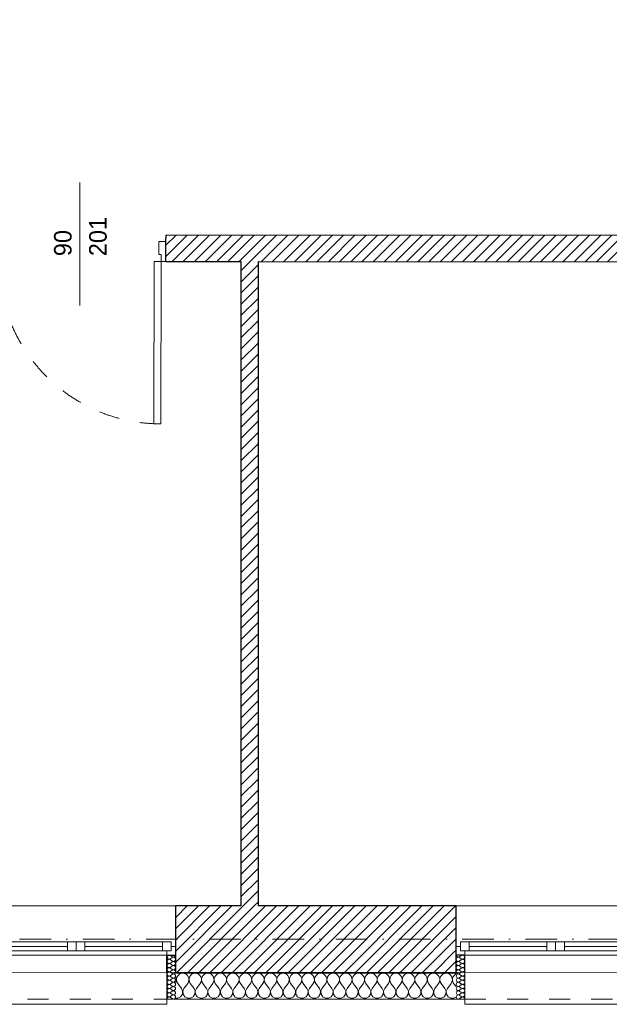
# Model space of a CAD drawing. Header units: millimetres. Extents: x 172139 to 266886, y 89525 to 138225.
# Tile 55 of 72: x 215000 to 218358, y 106825 to 112430. Entities that reach past the tile are written whole.
import ezdxf
from ezdxf.enums import TextEntityAlignment as Align

# ---------------------------------------------------------------- set-up
doc = ezdxf.new("R2010")
doc.units = ezdxf.units.MM
doc.header["$MEASUREMENT"] = 0
doc.linetypes.add('Kropki i Kreski', pattern=[360, 180, -90, 0, -90])
doc.linetypes.add('Przerywana', pattern=[240, 120, -120])
for name, color, linetype in [('Drzwi ArchiCAD', 7, 'Continuous'), ('Konstrukcja - Siatki mod', 7, 'Continuous'), ('KR_INW', 7, 'Continuous'), ('NAPIS_SODON', 7, 'Continuous'), ('Okna ArchiCADa', 7, 'Continuous'), ('Znaczniki drzwi ArchiCADa', 7, 'Continuous')]:
    doc.layers.add(name, color=color, linetype=linetype)
for name, color, linetype, lineweight in [('Drzwi ArchiCAD_Nr_pióra__1', 7, 'Continuous', 13), ('Drzwi ArchiCAD_Nr_pióra__27', 7, 'Continuous', 25), ('KR_INW_Nr_pióra__101', 252, 'Continuous', 5), ('KR_INW_Nr_pióra__27', 7, 'Continuous', 25), ('KR_INW_Nr_pióra__47', 7, 'Continuous', 15), ('NAPIS_SODON_Nr_pióra__1', 7, 'Continuous', 13), ('Okna ArchiCADa_Nr_pióra__1', 7, 'Continuous', 13), ('Okna ArchiCADa_Nr_pióra__27', 7, 'Continuous', 25), ('Znaczniki drzwi ArchiCADa_Nr_pióra__7', 7, 'Continuous', 13)]:
    doc.layers.add(name, color=color, linetype=linetype, lineweight=lineweight)
for name, color, linetype, lineweight, true_color in [('Konstrukcja - Siatki mod_Nr_pióra__48', 7, 'Continuous', 15, 0xa80f02), ('KR_INW_Nr_pióra__102', 7, 'Continuous', 5, 0xcccccc), ('Znaczniki drzwi ArchiCADa_Nr_pióra__20', 7, 'Continuous', 13, 0xb00000)]:
    doc.layers.add(name, color=color, linetype=linetype, lineweight=lineweight, true_color=true_color)
doc.styles.add('GENERATED_STYLE_1', font='txt')
pattern_1 = [(45, (0, 0), (-31.819804, 31.819804), [])]

# ---------------------------------------------------------------- blocks, each defined once
blk = doc.blocks.new('Strop_1', base_point=(179225, 121523.3))
at = {"layer": 'NAPIS_SODON_Nr_pióra__1', "linetype": 'Continuous', "flags": 128}
blk.add_lwpolyline([(179225, 121523.3), (179225.9, 107003.8), (250898.3, 107008.3), (250897.4, 121527.8)], close=True, dxfattribs=at)
blk = doc.blocks.new('*X164')
at = {"layer": 'KR_INW_Nr_pióra__102', "linetype": 'Continuous'}
for p, q in [((215889.1, 106981.8), (215888.6, 106982.6)), ((215888.6, 106949.6), (215890.5, 106953.1)), ((215892.2, 106972.5), (215889.1, 106981.8)), ((215890.5, 106953.1), (215892.7, 106962.6)), ((215892.7, 106962.6), (215892.2, 106972.5)), ((215893.5, 106972.5), (215893, 106962.6)), ((215893, 106962.6), (215895.2, 106953.1)), ((215896.6, 106981.8), (215893.5, 106972.5)), ((215895.2, 106953.1), (215900, 106944.4)), ((215902.2, 106989.9), (215896.6, 106981.8)), ((215909.8, 106996.2), (215902.2, 106989.9)), ((215918.8, 107000.2), (215909.8, 106996.2)), ((215928.6, 107001.6), (215918.8, 107000.2)), ((215938.3, 107000.2), (215928.6, 107001.6)), ((215947.3, 106996.2), (215938.3, 107000.2)), ((215954.9, 106989.9), (215947.3, 106996.2)), ((215960.5, 106981.8), (215954.9, 106989.9)), ((215957.1, 106944.4), (215961.9, 106953.1)), ((215963.7, 106972.5), (215960.5, 106981.8)), ((215961.9, 106953.1), (215964.1, 106962.6)), ((215964.1, 106962.6), (215963.7, 106972.5)), ((215964.9, 106972.5), (215964.4, 106962.6)), ((215964.4, 106962.6), (215966.7, 106953.1)), ((215968.1, 106981.8), (215964.9, 106972.5)), ((215966.7, 106953.1), (215971.4, 106944.4)), ((215973.6, 106989.9), (215968.1, 106981.8)), ((215981.2, 106996.2), (215973.6, 106989.9)), ((215990.2, 107000.2), (215981.2, 106996.2)), ((216000, 107001.6), (215990.2, 107000.2)), ((216009.8, 107000.2), (216000, 107001.6)), ((216018.8, 106996.2), (216009.8, 107000.2)), ((216026.4, 106989.9), (216018.8, 106996.2)), ((216031.9, 106981.8), (216026.4, 106989.9)), ((216028.6, 106944.4), (216033.3, 106953.1)), ((216035.1, 106972.5), (216031.9, 106981.8)), ((216033.3, 106953.1), (216035.6, 106962.6)), ((216035.6, 106962.6), (216035.1, 106972.5)), ((216036.3, 106972.5), (216035.9, 106962.6)), ((216035.9, 106962.6), (216038.1, 106953.1)), ((216039.5, 106981.8), (216036.3, 106972.5)), ((216038.1, 106953.1), (216042.9, 106944.4)), ((216045.1, 106989.9), (216039.5, 106981.8)), ((216052.7, 106996.2), (216045.1, 106989.9)), ((216061.7, 107000.2), (216052.7, 106996.2)), ((216071.4, 107001.6), (216061.7, 107000.2)), ((216081.2, 107000.2), (216071.4, 107001.6)), ((216090.2, 106996.2), (216081.2, 107000.2)), ((216097.8, 106989.9), (216090.2, 106996.2)), ((216103.4, 106981.8), (216097.8, 106989.9)), ((216100, 106944.4), (216104.8, 106953.1)), ((216106.5, 106972.5), (216103.4, 106981.8)), ((216104.8, 106953.1), (216107, 106962.6)), ((216107, 106962.6), (216106.5, 106972.5)), ((216107.8, 106972.5), (216107.3, 106962.6)), ((216107.3, 106962.6), (216109.5, 106953.1)), ((216110.9, 106981.8), (216107.8, 106972.5)), ((216109.5, 106953.1), (216114.3, 106944.4)), ((216116.5, 106989.9), (216110.9, 106981.8)), ((216124.1, 106996.2), (216116.5, 106989.9)), ((216133.1, 107000.2), (216124.1, 106996.2)), ((216142.9, 107001.6), (216133.1, 107000.2)), ((216152.6, 107000.2), (216142.9, 107001.6)), ((216161.6, 106996.2), (216152.6, 107000.2)), ((216169.2, 106989.9), (216161.6, 106996.2)), ((216174.8, 106981.8), (216169.2, 106989.9)), ((216171.4, 106944.4), (216176.2, 106953.1)), ((216177.9, 106972.5), (216174.8, 106981.8)), ((216176.2, 106953.1), (216178.4, 106962.6)), ((216178.4, 106962.6), (216177.9, 106972.5)), ((216179.2, 106972.5), (216178.7, 106962.6)), ((216178.7, 106962.6), (216180.9, 106953.1)), ((216182.3, 106981.8), (216179.2, 106972.5)), ((216180.9, 106953.1), (216185.7, 106944.4)), ((216187.9, 106989.9), (216182.3, 106981.8)), ((216195.5, 106996.2), (216187.9, 106989.9)), ((216204.5, 107000.2), (216195.5, 106996.2)), ((216214.3, 107001.6), (216204.5, 107000.2)), ((216224, 107000.2), (216214.3, 107001.6)), ((216233.1, 106996.2), (216224, 107000.2)), ((216240.6, 106989.9), (216233.1, 106996.2)), ((216246.2, 106981.8), (216240.6, 106989.9)), ((216242.9, 106944.4), (216247.6, 106953.1)), ((216249.4, 106972.5), (216246.2, 106981.8)), ((216247.6, 106953.1), (216249.9, 106962.6)), ((216249.9, 106962.6), (216249.4, 106972.5)), ((216250.6, 106972.5), (216250.1, 106962.6)), ((216250.1, 106962.6), (216252.4, 106953.1)), ((216253.8, 106981.8), (216250.6, 106972.5)), ((216252.4, 106953.1), (216257.1, 106944.4)), ((216259.4, 106989.9), (216253.8, 106981.8)), ((216266.9, 106996.2), (216259.4, 106989.9)), ((216276, 107000.2), (216266.9, 106996.2)), ((216285.7, 107001.6), (216276, 107000.2)), ((216295.5, 107000.2), (216285.7, 107001.6)), ((216304.5, 106996.2), (216295.5, 107000.2)), ((216312.1, 106989.9), (216304.5, 106996.2)), ((216317.7, 106981.8), (216312.1, 106989.9)), ((216314.3, 106944.4), (216319.1, 106953.1)), ((216320.8, 106972.5), (216317.7, 106981.8)), ((216319.1, 106953.1), (216321.3, 106962.6)), ((216321.3, 106962.6), (216320.8, 106972.5)), ((216322.1, 106972.5), (216321.6, 106962.6)), ((216321.6, 106962.6), (216323.8, 106953.1)), ((216325.2, 106981.8), (216322.1, 106972.5)), ((216323.8, 106953.1), (216328.6, 106944.4)), ((216330.8, 106989.9), (216325.2, 106981.8)), ((216338.4, 106996.2), (216330.8, 106989.9)), ((216347.4, 107000.2), (216338.4, 106996.2)), ((216357.1, 107001.6), (216347.4, 107000.2)), ((216366.9, 107000.2), (216357.1, 107001.6)), ((216375.9, 106996.2), (216366.9, 107000.2)), ((216383.5, 106989.9), (216375.9, 106996.2)), ((216389.1, 106981.8), (216383.5, 106989.9)), ((216385.7, 106944.4), (216390.5, 106953.1)), ((216392.2, 106972.5), (216389.1, 106981.8)), ((216390.5, 106953.1), (216392.7, 106962.6)), ((216392.7, 106962.6), (216392.2, 106972.5)), ((216393.5, 106972.5), (216393, 106962.6)), ((216393, 106962.6), (216395.2, 106953.1)), ((216396.6, 106981.8), (216393.5, 106972.5)), ((216395.2, 106953.1), (216400, 106944.4)), ((216402.2, 106989.9), (216396.6, 106981.8)), ((216409.8, 106996.2), (216402.2, 106989.9)), ((216418.8, 107000.2), (216409.8, 106996.2)), ((216428.6, 107001.6), (216418.8, 107000.2)), ((216438.3, 107000.2), (216428.6, 107001.6)), ((216447.3, 106996.2), (216438.3, 107000.2)), ((216454.9, 106989.9), (216447.3, 106996.2)), ((216460.5, 106981.8), (216454.9, 106989.9)), ((216457.1, 106944.4), (216461.9, 106953.1)), ((216463.7, 106972.5), (216460.5, 106981.8)), ((216461.9, 106953.1), (216464.1, 106962.6)), ((216464.1, 106962.6), (216463.7, 106972.5)), ((216464.9, 106972.5), (216464.4, 106962.6)), ((216464.4, 106962.6), (216466.7, 106953.1)), ((216468.1, 106981.8), (216464.9, 106972.5)), ((216466.7, 106953.1), (216471.4, 106944.4)), ((216473.6, 106989.9), (216468.1, 106981.8)), ((216481.2, 106996.2), (216473.6, 106989.9)), ((216490.2, 107000.2), (216481.2, 106996.2)), ((216500, 107001.6), (216490.2, 107000.2)), ((216509.8, 107000.2), (216500, 107001.6)), ((216518.8, 106996.2), (216509.8, 107000.2)), ((216526.4, 106989.9), (216518.8, 106996.2)), ((216531.9, 106981.8), (216526.4, 106989.9)), ((216528.6, 106944.4), (216533.3, 106953.1)), ((216535.1, 106972.5), (216531.9, 106981.8)), ((216533.3, 106953.1), (216535.6, 106962.6)), ((216535.6, 106962.6), (216535.1, 106972.5)), ((216536.3, 106972.5), (216535.9, 106962.6)), ((216535.9, 106962.6), (216538.1, 106953.1)), ((216539.5, 106981.8), (216536.3, 106972.5)), ((216538.1, 106953.1), (216542.9, 106944.4)), ((216545.1, 106989.9), (216539.5, 106981.8)), ((216552.7, 106996.2), (216545.1, 106989.9)), ((216561.7, 107000.2), (216552.7, 106996.2)), ((216571.4, 107001.6), (216561.7, 107000.2)), ((216581.2, 107000.2), (216571.4, 107001.6)), ((216590.2, 106996.2), (216581.2, 107000.2)), ((216597.8, 106989.9), (216590.2, 106996.2)), ((216603.4, 106981.8), (216597.8, 106989.9)), ((216600, 106944.4), (216604.8, 106953.1)), ((216606.5, 106972.5), (216603.4, 106981.8)), ((216604.8, 106953.1), (216607, 106962.6)), ((216607, 106962.6), (216606.5, 106972.5)), ((216607.8, 106972.5), (216607.3, 106962.6)), ((216607.3, 106962.6), (216609.5, 106953.1)), ((216610.9, 106981.8), (216607.8, 106972.5)), ((216609.5, 106953.1), (216614.3, 106944.4)), ((216616.5, 106989.9), (216610.9, 106981.8)), ((216624.1, 106996.2), (216616.5, 106989.9)), ((216633.1, 107000.2), (216624.1, 106996.2)), ((216642.9, 107001.6), (216633.1, 107000.2)), ((216652.6, 107000.2), (216642.9, 107001.6)), ((216661.6, 106996.2), (216652.6, 107000.2)), ((216669.2, 106989.9), (216661.6, 106996.2)), ((216674.8, 106981.8), (216669.2, 106989.9)), ((216671.4, 106944.4), (216676.2, 106953.1)), ((216677.9, 106972.5), (216674.8, 106981.8)), ((216676.2, 106953.1), (216678.4, 106962.6)), ((216678.4, 106962.6), (216677.9, 106972.5)), ((216679.2, 106972.5), (216678.7, 106962.6)), ((216678.7, 106962.6), (216680.9, 106953.1)), ((216682.3, 106981.8), (216679.2, 106972.5)), ((216680.9, 106953.1), (216685.7, 106944.4)), ((216687.9, 106989.9), (216682.3, 106981.8)), ((216695.5, 106996.2), (216687.9, 106989.9)), ((216704.5, 107000.2), (216695.5, 106996.2)), ((216714.3, 107001.6), (216704.5, 107000.2)), ((216724, 107000.2), (216714.3, 107001.6)), ((216733.1, 106996.2), (216724, 107000.2)), ((216740.6, 106989.9), (216733.1, 106996.2)), ((216746.2, 106981.8), (216740.6, 106989.9)), ((216742.9, 106944.4), (216747.6, 106953.1)), ((216749.4, 106972.5), (216746.2, 106981.8)), ((216747.6, 106953.1), (216749.9, 106962.6)), ((216749.9, 106962.6), (216749.4, 106972.5)), ((216750.6, 106972.5), (216750.1, 106962.6)), ((216750.1, 106962.6), (216752.4, 106953.1)), ((216753.8, 106981.8), (216750.6, 106972.5)), ((216752.4, 106953.1), (216757.1, 106944.4)), ((216759.4, 106989.9), (216753.8, 106981.8)), ((216766.9, 106996.2), (216759.4, 106989.9)), ((216776, 107000.2), (216766.9, 106996.2)), ((216785.7, 107001.6), (216776, 107000.2)), ((216795.5, 107000.2), (216785.7, 107001.6)), ((216804.5, 106996.2), (216795.5, 107000.2)), ((216812.1, 106989.9), (216804.5, 106996.2)), ((216817.7, 106981.8), (216812.1, 106989.9)), ((216814.3, 106944.4), (216819.1, 106953.1)), ((216820.8, 106972.5), (216817.7, 106981.8)), ((216819.1, 106953.1), (216821.3, 106962.6)), ((216821.3, 106962.6), (216820.8, 106972.5)), ((216822.1, 106972.5), (216821.6, 106962.6)), ((216821.6, 106962.6), (216823.8, 106953.1)), ((216825.2, 106981.8), (216822.1, 106972.5)), ((216823.8, 106953.1), (216828.6, 106944.4)), ((216830.8, 106989.9), (216825.2, 106981.8)), ((216838.4, 106996.2), (216830.8, 106989.9)), ((216847.4, 107000.2), (216838.4, 106996.2)), ((216857.1, 107001.6), (216847.4, 107000.2)), ((216866.9, 107000.2), (216857.1, 107001.6)), ((216875.9, 106996.2), (216866.9, 107000.2)), ((216883.5, 106989.9), (216875.9, 106996.2)), ((216889.1, 106981.8), (216883.5, 106989.9)), ((216885.7, 106944.4), (216890.5, 106953.1)), ((216892.2, 106972.5), (216889.1, 106981.8)), ((216890.5, 106953.1), (216892.7, 106962.6)), ((216892.7, 106962.6), (216892.2, 106972.5)), ((216893.5, 106972.5), (216893, 106962.6)), ((216893, 106962.6), (216895.2, 106953.1)), ((216896.6, 106981.8), (216893.5, 106972.5)), ((216895.2, 106953.1), (216900, 106944.4)), ((216902.2, 106989.9), (216896.6, 106981.8)), ((216909.8, 106996.2), (216902.2, 106989.9)), ((216918.8, 107000.2), (216909.8, 106996.2)), ((216928.6, 107001.6), (216918.8, 107000.2)), ((216938.3, 107000.2), (216928.6, 107001.6)), ((216947.3, 106996.2), (216938.3, 107000.2)), ((216954.9, 106989.9), (216947.3, 106996.2)), ((216960.5, 106981.8), (216954.9, 106989.9)), ((216957.1, 106944.4), (216961.9, 106953.1)), ((216963.7, 106972.5), (216960.5, 106981.8)), ((216961.9, 106953.1), (216964.1, 106962.6)), ((216964.1, 106962.6), (216963.7, 106972.5)), ((216964.9, 106972.5), (216964.4, 106962.6)), ((216964.4, 106962.6), (216966.7, 106953.1)), ((216968.1, 106981.8), (216964.9, 106972.5)), ((216966.7, 106953.1), (216971.4, 106944.4)), ((216973.6, 106989.9), (216968.1, 106981.8)), ((216981.2, 106996.2), (216973.6, 106989.9)), ((216990.2, 107000.2), (216981.2, 106996.2)), ((217000, 107001.6), (216990.2, 107000.2)), ((217009.8, 107000.2), (217000, 107001.6)), ((217018.8, 106996.2), (217009.8, 107000.2)), ((217026.4, 106989.9), (217018.8, 106996.2)), ((217031.9, 106981.8), (217026.4, 106989.9)), ((217028.6, 106944.4), (217033.3, 106953.1)), ((217035.1, 106972.5), (217031.9, 106981.8)), ((217033.3, 106953.1), (217035.6, 106962.6)), ((217035.6, 106962.6), (217035.1, 106972.5)), ((217036.3, 106972.5), (217035.9, 106962.6)), ((217035.9, 106962.6), (217038.1, 106953.1)), ((217039.5, 106981.8), (217036.3, 106972.5)), ((217038.1, 106953.1), (217042.9, 106944.4)), ((217045.1, 106989.9), (217039.5, 106981.8)), ((217052.7, 106996.2), (217045.1, 106989.9)), ((217061.7, 107000.2), (217052.7, 106996.2)), ((217071.4, 107001.6), (217061.7, 107000.2)), ((217081.2, 107000.2), (217071.4, 107001.6)), ((217090.2, 106996.2), (217081.2, 107000.2)), ((217097.8, 106989.9), (217090.2, 106996.2)), ((217103.4, 106981.8), (217097.8, 106989.9)), ((217100, 106944.4), (217104.8, 106953.1)), ((217106.5, 106972.5), (217103.4, 106981.8)), ((217104.8, 106953.1), (217107, 106962.6)), ((217107, 106962.6), (217106.5, 106972.5)), ((217107.8, 106972.5), (217107.3, 106962.6)), ((217107.3, 106962.6), (217109.5, 106953.1)), ((217110.9, 106981.8), (217107.8, 106972.5)), ((217109.5, 106953.1), (217114.3, 106944.4)), ((217116.5, 106989.9), (217110.9, 106981.8)), ((217124.1, 106996.2), (217116.5, 106989.9)), ((217133.1, 107000.2), (217124.1, 106996.2)), ((217142.9, 107001.6), (217133.1, 107000.2)), ((217152.6, 107000.2), (217142.9, 107001.6)), ((217161.6, 106996.2), (217152.6, 107000.2)), ((217169.2, 106989.9), (217161.6, 106996.2)), ((217174.8, 106981.8), (217169.2, 106989.9)), ((217171.4, 106944.4), (217176.2, 106953.1)), ((217177.9, 106972.5), (217174.8, 106981.8)), ((217176.2, 106953.1), (217178.4, 106962.6)), ((217178.4, 106962.6), (217177.9, 106972.5)), ((217179.2, 106972.5), (217178.7, 106962.6)), ((217178.7, 106962.6), (217180.9, 106953.1)), ((217182.3, 106981.8), (217179.2, 106972.5)), ((217180.9, 106953.1), (217185.7, 106944.4)), ((217187.9, 106989.9), (217182.3, 106981.8)), ((217195.5, 106996.2), (217187.9, 106989.9)), ((217204.5, 107000.2), (217195.5, 106996.2)), ((217214.3, 107001.6), (217204.5, 107000.2)), ((217224, 107000.2), (217214.3, 107001.6)), ((217233.1, 106996.2), (217224, 107000.2)), ((217240.6, 106989.9), (217233.1, 106996.2)), ((217246.2, 106981.8), (217240.6, 106989.9)), ((217242.9, 106944.4), (217247.6, 106953.1)), ((217249.4, 106972.5), (217246.2, 106981.8)), ((217247.6, 106953.1), (217249.9, 106962.6)), ((217249.9, 106962.6), (217249.4, 106972.5)), ((217250.6, 106972.5), (217250.1, 106962.6)), ((217250.1, 106962.6), (217252.4, 106953.1)), ((217253.8, 106981.8), (217250.6, 106972.5)), ((217252.4, 106953.1), (217257.1, 106944.4)), ((217259.4, 106989.9), (217253.8, 106981.8)), ((217266.9, 106996.2), (217259.4, 106989.9)), ((217276, 107000.2), (217266.9, 106996.2)), ((217285.7, 107001.6), (217276, 107000.2)), ((217295.5, 107000.2), (217285.7, 107001.6)), ((217304.5, 106996.2), (217295.5, 107000.2)), ((217312.1, 106989.9), (217304.5, 106996.2)), ((217317.7, 106981.8), (217312.1, 106989.9)), ((217314.3, 106944.4), (217319.1, 106953.1)), ((217320.8, 106972.5), (217317.7, 106981.8)), ((217319.1, 106953.1), (217321.3, 106962.6)), ((217321.3, 106962.6), (217320.8, 106972.5)), ((217322.1, 106972.5), (217321.6, 106962.6)), ((217321.6, 106962.6), (217323.8, 106953.1)), ((217325.2, 106981.8), (217322.1, 106972.5)), ((217323.8, 106953.1), (217328.6, 106944.4)), ((217330.8, 106989.9), (217325.2, 106981.8)), ((217338.4, 106996.2), (217330.8, 106989.9)), ((217347.4, 107000.2), (217338.4, 106996.2)), ((217357.1, 107001.6), (217347.4, 107000.2)), ((217366.9, 107000.2), (217357.1, 107001.6)), ((217375.9, 106996.2), (217366.9, 107000.2)), ((217383.5, 106989.9), (217375.9, 106996.2)), ((217389.1, 106981.8), (217383.5, 106989.9)), ((217385.7, 106944.4), (217390.5, 106953.1)), ((217392.2, 106972.5), (217389.1, 106981.8)), ((217390.5, 106953.1), (217392.7, 106962.6)), ((217392.7, 106962.6), (217392.2, 106972.5)), ((217393.5, 106972.5), (217393, 106962.6)), ((217393, 106962.6), (217395.2, 106953.1)), ((217396.6, 106981.8), (217393.5, 106972.5)), ((217395.2, 106953.1), (217400, 106944.4)), ((217402.2, 106989.9), (217396.6, 106981.8)), ((217409.8, 106996.2), (217402.2, 106989.9)), ((217418.8, 107000.2), (217409.8, 106996.2)), ((217428.6, 107001.6), (217418.8, 107000.2)), ((217438.3, 107000.2), (217428.6, 107001.6)), ((217447.3, 106996.2), (217438.3, 107000.2)), ((217454.9, 106989.9), (217447.3, 106996.2)), ((217460.5, 106981.8), (217454.9, 106989.9)), ((217457.1, 106944.4), (217461.9, 106953.1)), ((217463.7, 106972.5), (217460.5, 106981.8)), ((217461.9, 106953.1), (217464.1, 106962.6)), ((217464.1, 106962.6), (217463.7, 106972.5)), ((217464.9, 106972.5), (217464.4, 106962.6)), ((217464.4, 106962.6), (217466.7, 106953.1)), ((217468.1, 106981.8), (217464.9, 106972.5)), ((217466.7, 106953.1), (217471.4, 106944.4)), ((217473.6, 106989.9), (217468.1, 106981.8)), ((217481.2, 106996.2), (217473.6, 106989.9)), ((217485.4, 106998.1), (217481.2, 106996.2)), ((215921.4, 106915.9), (215900, 106944.4)), ((215928.2, 106899.8), (215921.4, 106915.9)), ((215926.5, 106882.5), (215928.2, 106899.8)), ((215935.7, 106915.9), (215929, 106899.8)), ((215929, 106899.8), (215930.6, 106882.5)), ((215935.7, 106915.9), (215957.1, 106944.4)), ((215992.9, 106915.9), (215971.4, 106944.4)), ((215999.6, 106899.8), (215992.9, 106915.9)), ((215997.9, 106882.5), (215999.6, 106899.8)), ((216007.1, 106915.9), (216000.4, 106899.8)), ((216000.4, 106899.8), (216002.1, 106882.5)), ((216007.1, 106915.9), (216028.6, 106944.4)), ((216064.3, 106915.9), (216042.9, 106944.4)), ((216071, 106899.8), (216064.3, 106915.9)), ((216069.4, 106882.5), (216071, 106899.8)), ((216078.6, 106915.9), (216071.8, 106899.8)), ((216071.8, 106899.8), (216073.5, 106882.5)), ((216078.6, 106915.9), (216100, 106944.4)), ((216135.7, 106915.9), (216114.3, 106944.4)), ((216142.4, 106899.8), (216135.7, 106915.9)), ((216140.8, 106882.5), (216142.4, 106899.8)), ((216150, 106915.9), (216143.3, 106899.8)), ((216143.3, 106899.8), (216144.9, 106882.5)), ((216150, 106915.9), (216171.4, 106944.4)), ((216207.1, 106915.9), (216185.7, 106944.4)), ((216213.9, 106899.8), (216207.1, 106915.9)), ((216212.2, 106882.5), (216213.9, 106899.8)), ((216221.4, 106915.9), (216214.7, 106899.8)), ((216214.7, 106899.8), (216216.3, 106882.5)), ((216221.4, 106915.9), (216242.9, 106944.4)), ((216278.6, 106915.9), (216257.1, 106944.4)), ((216285.3, 106899.8), (216278.6, 106915.9)), ((216283.7, 106882.5), (216285.3, 106899.8)), ((216292.9, 106915.9), (216286.1, 106899.8)), ((216286.1, 106899.8), (216287.8, 106882.5)), ((216292.9, 106915.9), (216314.3, 106944.4)), ((216350, 106915.9), (216328.6, 106944.4)), ((216356.7, 106899.8), (216350, 106915.9)), ((216355.1, 106882.5), (216356.7, 106899.8)), ((216364.3, 106915.9), (216357.6, 106899.8)), ((216357.6, 106899.8), (216359.2, 106882.5)), ((216364.3, 106915.9), (216385.7, 106944.4)), ((216421.4, 106915.9), (216400, 106944.4)), ((216428.2, 106899.8), (216421.4, 106915.9)), ((216426.5, 106882.5), (216428.2, 106899.8)), ((216435.7, 106915.9), (216429, 106899.8)), ((216429, 106899.8), (216430.6, 106882.5)), ((216435.7, 106915.9), (216457.1, 106944.4)), ((216492.9, 106915.9), (216471.4, 106944.4)), ((216499.6, 106899.8), (216492.9, 106915.9)), ((216497.9, 106882.5), (216499.6, 106899.8)), ((216507.1, 106915.9), (216500.4, 106899.8)), ((216500.4, 106899.8), (216502.1, 106882.5)), ((216507.1, 106915.9), (216528.6, 106944.4)), ((216564.3, 106915.9), (216542.9, 106944.4)), ((216571, 106899.8), (216564.3, 106915.9)), ((216569.4, 106882.5), (216571, 106899.8)), ((216578.6, 106915.9), (216571.8, 106899.8)), ((216571.8, 106899.8), (216573.5, 106882.5)), ((216578.6, 106915.9), (216600, 106944.4)), ((216635.7, 106915.9), (216614.3, 106944.4)), ((216642.4, 106899.8), (216635.7, 106915.9)), ((216640.8, 106882.5), (216642.4, 106899.8)), ((216650, 106915.9), (216643.3, 106899.8)), ((216643.3, 106899.8), (216644.9, 106882.5)), ((216650, 106915.9), (216671.4, 106944.4)), ((216707.1, 106915.9), (216685.7, 106944.4)), ((216713.9, 106899.8), (216707.1, 106915.9)), ((216712.2, 106882.5), (216713.9, 106899.8)), ((216721.4, 106915.9), (216714.7, 106899.8)), ((216714.7, 106899.8), (216716.3, 106882.5)), ((216721.4, 106915.9), (216742.9, 106944.4)), ((216778.6, 106915.9), (216757.1, 106944.4)), ((216785.3, 106899.8), (216778.6, 106915.9)), ((216783.7, 106882.5), (216785.3, 106899.8)), ((216792.9, 106915.9), (216786.1, 106899.8)), ((216786.1, 106899.8), (216787.8, 106882.5)), ((216792.9, 106915.9), (216814.3, 106944.4)), ((216850, 106915.9), (216828.6, 106944.4)), ((216856.7, 106899.8), (216850, 106915.9)), ((216855.1, 106882.5), (216856.7, 106899.8)), ((216864.3, 106915.9), (216857.6, 106899.8)), ((216857.6, 106899.8), (216859.2, 106882.5)), ((216864.3, 106915.9), (216885.7, 106944.4)), ((216921.4, 106915.9), (216900, 106944.4)), ((216928.2, 106899.8), (216921.4, 106915.9)), ((216926.5, 106882.5), (216928.2, 106899.8)), ((216935.7, 106915.9), (216929, 106899.8)), ((216929, 106899.8), (216930.6, 106882.5)), ((216935.7, 106915.9), (216957.1, 106944.4)), ((216992.9, 106915.9), (216971.4, 106944.4)), ((216999.6, 106899.8), (216992.9, 106915.9)), ((216997.9, 106882.5), (216999.6, 106899.8)), ((217007.1, 106915.9), (217000.4, 106899.8)), ((217000.4, 106899.8), (217002.1, 106882.5)), ((217007.1, 106915.9), (217028.6, 106944.4)), ((217064.3, 106915.9), (217042.9, 106944.4)), ((217071, 106899.8), (217064.3, 106915.9)), ((217069.4, 106882.5), (217071, 106899.8)), ((217078.6, 106915.9), (217071.8, 106899.8)), ((217071.8, 106899.8), (217073.5, 106882.5)), ((217078.6, 106915.9), (217100, 106944.4)), ((217135.7, 106915.9), (217114.3, 106944.4)), ((217142.4, 106899.8), (217135.7, 106915.9)), ((217140.8, 106882.5), (217142.4, 106899.8)), ((217150, 106915.9), (217143.3, 106899.8)), ((217143.3, 106899.8), (217144.9, 106882.5)), ((217150, 106915.9), (217171.4, 106944.4)), ((217207.1, 106915.9), (217185.7, 106944.4)), ((217213.9, 106899.8), (217207.1, 106915.9)), ((217212.2, 106882.5), (217213.9, 106899.8)), ((217221.4, 106915.9), (217214.7, 106899.8)), ((217214.7, 106899.8), (217216.3, 106882.5)), ((217221.4, 106915.9), (217242.9, 106944.4)), ((217278.6, 106915.9), (217257.1, 106944.4)), ((217285.3, 106899.8), (217278.6, 106915.9)), ((217283.7, 106882.5), (217285.3, 106899.8)), ((217292.9, 106915.9), (217286.1, 106899.8)), ((217286.1, 106899.8), (217287.8, 106882.5)), ((217292.9, 106915.9), (217314.3, 106944.4)), ((217350, 106915.9), (217328.6, 106944.4)), ((217356.7, 106899.8), (217350, 106915.9)), ((217355.1, 106882.5), (217356.7, 106899.8)), ((217364.3, 106915.9), (217357.6, 106899.8)), ((217357.6, 106899.8), (217359.2, 106882.5)), ((217364.3, 106915.9), (217385.7, 106944.4)), ((217421.4, 106915.9), (217400, 106944.4)), ((217428.2, 106899.8), (217421.4, 106915.9)), ((217426.5, 106882.5), (217428.2, 106899.8)), ((217435.7, 106915.9), (217429, 106899.8)), ((217429, 106899.8), (217430.6, 106882.5)), ((217435.7, 106915.9), (217457.1, 106944.4)), ((217485.4, 106925.8), (217471.4, 106944.4)), ((215888.6, 106859.8), (215901.6, 106859.8)), ((215901.6, 106859.8), (215916.9, 106868)), ((215916.9, 106868), (215926.5, 106882.5)), ((215930.6, 106882.5), (215940.3, 106868)), ((215940.3, 106868), (215955.6, 106859.8)), ((215955.6, 106859.8), (215973, 106859.8)), ((215973, 106859.8), (215988.3, 106868)), ((215988.3, 106868), (215997.9, 106882.5)), ((216002.1, 106882.5), (216011.7, 106868)), ((216011.7, 106868), (216027, 106859.8)), ((216027, 106859.8), (216044.4, 106859.8)), ((216044.4, 106859.8), (216059.7, 106868)), ((216059.7, 106868), (216069.4, 106882.5)), ((216073.5, 106882.5), (216083.1, 106868)), ((216083.1, 106868), (216098.4, 106859.8)), ((216098.4, 106859.8), (216115.8, 106859.8)), ((216115.8, 106859.8), (216131.2, 106868)), ((216131.2, 106868), (216140.8, 106882.5)), ((216144.9, 106882.5), (216154.5, 106868)), ((216154.5, 106868), (216169.9, 106859.8)), ((216169.9, 106859.8), (216187.3, 106859.8)), ((216187.3, 106859.8), (216202.6, 106868)), ((216202.6, 106868), (216212.2, 106882.5)), ((216216.3, 106882.5), (216226, 106868)), ((216226, 106868), (216241.3, 106859.8)), ((216241.3, 106859.8), (216258.7, 106859.8)), ((216258.7, 106859.8), (216274, 106868)), ((216274, 106868), (216283.7, 106882.5)), ((216287.8, 106882.5), (216297.4, 106868)), ((216297.4, 106868), (216312.7, 106859.8)), ((216312.7, 106859.8), (216330.1, 106859.8)), ((216330.1, 106859.8), (216345.5, 106868)), ((216345.5, 106868), (216355.1, 106882.5)), ((216359.2, 106882.5), (216368.8, 106868)), ((216368.8, 106868), (216384.2, 106859.8)), ((216384.2, 106859.8), (216401.6, 106859.8)), ((216401.6, 106859.8), (216416.9, 106868)), ((216416.9, 106868), (216426.5, 106882.5)), ((216430.6, 106882.5), (216440.3, 106868)), ((216440.3, 106868), (216455.6, 106859.8)), ((216455.6, 106859.8), (216473, 106859.8)), ((216473, 106859.8), (216488.3, 106868)), ((216488.3, 106868), (216497.9, 106882.5)), ((216502.1, 106882.5), (216511.7, 106868)), ((216511.7, 106868), (216527, 106859.8)), ((216527, 106859.8), (216544.4, 106859.8)), ((216544.4, 106859.8), (216559.7, 106868)), ((216559.7, 106868), (216569.4, 106882.5)), ((216573.5, 106882.5), (216583.1, 106868)), ((216583.1, 106868), (216598.4, 106859.8)), ((216598.4, 106859.8), (216615.8, 106859.8)), ((216615.8, 106859.8), (216631.2, 106868)), ((216631.2, 106868), (216640.8, 106882.5)), ((216644.9, 106882.5), (216654.5, 106868)), ((216654.5, 106868), (216669.9, 106859.8)), ((216669.9, 106859.8), (216687.3, 106859.8)), ((216687.3, 106859.8), (216702.6, 106868)), ((216702.6, 106868), (216712.2, 106882.5)), ((216716.3, 106882.5), (216726, 106868)), ((216726, 106868), (216741.3, 106859.8)), ((216741.3, 106859.8), (216758.7, 106859.8)), ((216758.7, 106859.8), (216774, 106868)), ((216774, 106868), (216783.7, 106882.5)), ((216787.8, 106882.5), (216797.4, 106868)), ((216797.4, 106868), (216812.7, 106859.8)), ((216812.7, 106859.8), (216830.1, 106859.8)), ((216830.1, 106859.8), (216845.5, 106868)), ((216845.5, 106868), (216855.1, 106882.5)), ((216859.2, 106882.5), (216868.8, 106868)), ((216868.8, 106868), (216884.2, 106859.8)), ((216884.2, 106859.8), (216901.6, 106859.8)), ((216901.6, 106859.8), (216916.9, 106868)), ((216916.9, 106868), (216926.5, 106882.5)), ((216930.6, 106882.5), (216940.3, 106868)), ((216940.3, 106868), (216955.6, 106859.8)), ((216955.6, 106859.8), (216973, 106859.8)), ((216973, 106859.8), (216988.3, 106868)), ((216988.3, 106868), (216997.9, 106882.5)), ((217002.1, 106882.5), (217011.7, 106868)), ((217011.7, 106868), (217027, 106859.8)), ((217027, 106859.8), (217044.4, 106859.8)), ((217044.4, 106859.8), (217059.7, 106868)), ((217059.7, 106868), (217069.4, 106882.5)), ((217073.5, 106882.5), (217083.1, 106868)), ((217083.1, 106868), (217098.4, 106859.8)), ((217098.4, 106859.8), (217115.8, 106859.8)), ((217115.8, 106859.8), (217131.2, 106868)), ((217131.2, 106868), (217140.8, 106882.5)), ((217144.9, 106882.5), (217154.5, 106868)), ((217154.5, 106868), (217169.9, 106859.8)), ((217169.9, 106859.8), (217187.3, 106859.8)), ((217187.3, 106859.8), (217202.6, 106868)), ((217202.6, 106868), (217212.2, 106882.5)), ((217216.3, 106882.5), (217226, 106868)), ((217226, 106868), (217241.3, 106859.8)), ((217241.3, 106859.8), (217258.7, 106859.8)), ((217258.7, 106859.8), (217274, 106868)), ((217274, 106868), (217283.7, 106882.5)), ((217287.8, 106882.5), (217297.4, 106868)), ((217297.4, 106868), (217312.7, 106859.8)), ((217312.7, 106859.8), (217330.1, 106859.8)), ((217330.1, 106859.8), (217345.5, 106868)), ((217345.5, 106868), (217355.1, 106882.5)), ((217359.2, 106882.5), (217368.8, 106868)), ((217368.8, 106868), (217384.2, 106859.8)), ((217384.2, 106859.8), (217401.6, 106859.8)), ((217401.6, 106859.8), (217416.9, 106868)), ((217416.9, 106868), (217426.5, 106882.5)), ((217430.6, 106882.5), (217440.3, 106868)), ((217440.3, 106868), (217455.6, 106859.8)), ((217455.6, 106859.8), (217473, 106859.8)), ((217473, 106859.8), (217485.4, 106866.4))]:
    blk.add_line(p, q, dxfattribs=at)
blk = doc.blocks.new('*X204')
at = {"layer": 'KR_INW_Nr_pióra__102', "linetype": 'Continuous'}
for p, q in [((215868.4, 107095.6), (215858.8, 107102.8)), ((215868.4, 107090.9), (215858.8, 107083.7)), ((215868.4, 107071.8), (215858.8, 107079)), ((215868.4, 107067), (215858.8, 107059.9)), ((215868.4, 107048), (215858.8, 107055.1)), ((215868.4, 107043.2), (215858.8, 107036.1)), ((215868.4, 107024.2), (215858.8, 107031.3)), ((215868.4, 107019.4), (215858.8, 107012.3)), ((215868.4, 107000.4), (215858.8, 107007.5)), ((215868.4, 106995.6), (215858.8, 106988.5)), ((215868.4, 106976.6), (215858.8, 106983.7)), ((215868.4, 106971.8), (215858.8, 106964.7)), ((215868.4, 106952.8), (215858.8, 106959.9)), ((215868.4, 106948), (215858.8, 106940.9)), ((215868.4, 106929), (215858.8, 106936.1)), ((215868.4, 106924.2), (215858.8, 106917)), ((215868.4, 106905.1), (215858.8, 106912.3)), ((215868.4, 106900.4), (215858.8, 106893.2)), ((215868.4, 106881.3), (215858.8, 106888.5)), ((215868.4, 106876.6), (215858.8, 106869.4)), ((215868.4, 106857.5), (215858.8, 106864.7))]:
    blk.add_line(p, q, dxfattribs=at)
for centre, start, end in [((215851.7, 107093.2), 53.1301, 180), ((215851.7, 107093.2), 180, 306.8699), ((215851.7, 107069.4), 53.1301, 180), ((215851.7, 107069.4), 180, 306.8699), ((215875.5, 107105.1), 233.1301, 0), ((215875.5, 107081.3), 233.1301, 126.8699), ((215875.5, 107057.5), 233.1301, 126.8699), ((215851.7, 107045.6), 53.1301, 180), ((215851.7, 107045.6), 180, 306.8699), ((215851.7, 107021.8), 53.1301, 180), ((215851.7, 107021.8), 180, 306.8699), ((215851.7, 106998), 53.1301, 180), ((215875.5, 107033.7), 233.1301, 126.8699), ((215875.5, 107009.9), 233.1301, 126.8699), ((215851.7, 106998), 180, 306.8699), ((215851.7, 106974.2), 53.1301, 180), ((215851.7, 106974.2), 180, 306.8699), ((215851.7, 106950.4), 53.1301, 180), ((215851.7, 106950.4), 180, 306.8699), ((215875.5, 106986.1), 233.1301, 126.8699), ((215875.5, 106962.3), 233.1301, 126.8699), ((215875.5, 106938.5), 233.1301, 126.8699), ((215851.7, 106926.6), 53.1301, 180), ((215851.7, 106926.6), 180, 306.8699), ((215851.7, 106902.8), 53.1301, 180), ((215851.7, 106902.8), 180, 306.8699), ((215851.7, 106879), 53.1301, 180), ((215875.5, 106914.7), 233.1301, 126.8699), ((215875.5, 106890.9), 233.1301, 126.8699), ((215851.7, 106879), 180, 306.8699), ((215851.7, 106855.1), 53.1301, 180), ((215875.5, 106867), 233.1301, 126.8699)]:
    blk.add_arc(centre, 11.9, start, end, dxfattribs=at)
blk = doc.blocks.new('*X205')
at = {"layer": 'KR_INW_Nr_pióra__102', "linetype": 'Continuous'}
for p, q in [((217505.6, 107095.6), (217515.1, 107102.8)), ((217505.6, 107090.9), (217515.1, 107083.7)), ((217505.6, 107071.8), (217515.1, 107079)), ((217505.6, 107067), (217515.1, 107059.9)), ((217505.6, 107048), (217515.1, 107055.1)), ((217505.6, 107043.2), (217515.1, 107036.1)), ((217505.6, 107024.2), (217515.1, 107031.3)), ((217505.6, 107019.4), (217515.1, 107012.3)), ((217505.6, 107000.4), (217515.1, 107007.5)), ((217505.6, 106995.6), (217515.1, 106988.5)), ((217505.6, 106976.6), (217515.1, 106983.7)), ((217505.6, 106971.8), (217515.1, 106964.7)), ((217505.6, 106952.8), (217515.1, 106959.9)), ((217505.6, 106948), (217515.1, 106940.9)), ((217505.6, 106929), (217515.1, 106936.1)), ((217505.6, 106924.2), (217515.1, 106917)), ((217505.6, 106905.1), (217515.1, 106912.3)), ((217505.6, 106900.4), (217515.1, 106893.2)), ((217505.6, 106881.3), (217515.1, 106888.5)), ((217505.6, 106876.6), (217515.1, 106869.4)), ((217505.6, 106857.5), (217515.1, 106864.7))]:
    blk.add_line(p, q, dxfattribs=at)
for centre, start, end in [((217498.5, 107105.1), 180, 306.8699), ((217498.5, 107081.3), 53.1301, 306.8699), ((217498.5, 107057.5), 53.1301, 306.8699), ((217522.3, 107093.2), 0, 126.8699), ((217522.3, 107093.2), 233.1301, 0), ((217522.3, 107069.4), 0, 126.8699), ((217522.3, 107069.4), 233.1301, 0), ((217498.5, 107033.7), 53.1301, 306.8699), ((217498.5, 107009.9), 53.1301, 306.8699), ((217522.3, 107045.6), 0, 126.8699), ((217522.3, 107045.6), 233.1301, 0), ((217522.3, 107021.8), 0, 126.8699), ((217522.3, 107021.8), 233.1301, 0), ((217522.3, 106998), 0, 126.8699), ((217498.5, 106986.1), 53.1301, 306.8699), ((217498.5, 106962.3), 53.1301, 306.8699), ((217498.5, 106938.5), 53.1301, 306.8699), ((217522.3, 106998), 233.1301, 0), ((217522.3, 106974.2), 0, 126.8699), ((217522.3, 106974.2), 233.1301, 0), ((217522.3, 106950.4), 0, 126.8699), ((217522.3, 106950.4), 233.1301, 0), ((217498.5, 106914.7), 53.1301, 306.8699), ((217498.5, 106890.9), 53.1301, 306.8699), ((217522.3, 106926.6), 0, 126.8699), ((217522.3, 106926.6), 233.1301, 0), ((217522.3, 106902.8), 0, 126.8699), ((217522.3, 106902.8), 233.1301, 0), ((217522.3, 106879), 0, 126.8699), ((217498.5, 106867), 53.1301, 306.8699), ((217522.3, 106879), 233.1301, 0), ((217522.3, 106855.1), 0, 126.8699)]:
    blk.add_arc(centre, 11.9, start, end, dxfattribs=at)
blk = doc.blocks.new('Okno dwuskrzydłowe 19_5')
at = {"layer": 'Okna ArchiCADa_Nr_pióra__1', "linetype": 'Continuous'}
for p, q in [((-566.8, 230), (566.8, 230)), ((-566.8, 0), (-541.8, 0)), ((-541.8, 25), (-491.8, 25)), ((-541.8, -25), (-541.8, 25)), ((-541.8, 0), (-541.8, -25)), ((-491.8, 25), (-50, 25)), ((-491.8, 25), (-491.8, -25)), ((-491.8, 25), (-50, 25)), ((-491.8, 0), (-50, 0)), ((-50, -25), (-50, 25)), ((-50, 25), (0, 25)), ((0, 25), (0, -25)), ((0, 25), (50, 25)), ((0, -25), (0, 25)), ((50, 25), (491.8, 25)), ((50, 25), (50, -25)), ((50, 25), (491.8, 25)), ((50, 0), (491.8, 0)), ((491.8, -25), (491.8, 25)), ((491.8, 25), (541.8, 25)), ((541.8, 25), (541.8, -25)), ((541.8, -25), (541.8, 0)), ((541.8, 0), (566.8, 0)), ((-516.8, -50), (-566.8, -50)), ((-541.8, -25), (-516.8, -25)), ((-491.8, -25), (-541.8, -25)), ((-516.8, -25), (-516.8, -50)), ((0, -50), (-516.8, -50)), ((-50, -25), (-491.8, -25)), ((0, -25), (-50, -25)), ((50, -25), (0, -25)), ((516.8, -50), (0, -50)), ((491.8, -25), (50, -25)), ((541.8, -25), (491.8, -25)), ((516.8, -50), (516.8, -25)), ((516.8, -25), (541.8, -25)), ((566.8, -50), (516.8, -50)), ((-516.8, -300), (-516.8, -330)), ((-516.8, -330), (516.8, -330)), ((516.8, -330), (516.8, -300))]:
    blk.add_line(p, q, dxfattribs=at)
at = {"layer": 'Okna ArchiCADa_Nr_pióra__1', "linetype": 'Przerywana'}
blk.add_line((-516.8, -300), (516.8, -300), dxfattribs=at)
at = {"layer": 'Okna ArchiCADa_Nr_pióra__27', "linetype": 'Continuous'}
for p, q in [((-566.8, -50), (-566.8, 0)), ((566.8, -50), (566.8, 0)), ((-516.8, -50), (-566.8, -50)), ((516.8, -50), (566.8, -50))]:
    blk.add_line(p, q, dxfattribs=at)
blk = doc.blocks.new('Ściana_3', base_point=(179075.1, 106855.1))
at = {"layer": 'KR_INW_Nr_pióra__101', "linetype": 'Continuous'}
h = blk.add_hatch(dxfattribs=at)
h.set_pattern_fill('Cegła_licówka', color=256, style=0, pattern_type=2)
h.set_pattern_definition(pattern_1)
h.paths.add_polyline_path([(215888.6, 107155.1), (215888.6, 107105.1), (215888.6, 107005.1), (217485.4, 107005.1), (217485.4, 107105.1), (217485.4, 107155.1), (217485.4, 107385.1), (215888.6, 107385.1)])
at = {"layer": 'KR_INW_Nr_pióra__27', "linetype": 'Continuous'}
for p, q in [((215888.6, 107155.1), (215888.6, 107385.1)), ((217485.4, 107155.1), (217485.4, 107385.1)), ((215888.6, 107105.1), (215888.6, 107155.1)), ((217485.4, 107105.1), (217485.4, 107155.1)), ((215838.6, 107005.1), (215838.6, 107105.1)), ((215838.6, 107105.1), (215888.6, 107105.1)), ((215888.6, 107005.1), (215888.6, 107105.1)), ((217485.4, 107005.1), (217485.4, 107105.1)), ((217535.4, 107105.1), (217485.4, 107105.1)), ((217535.4, 107005.1), (217535.4, 107105.1)), ((215888.6, 107005.1), (217485.4, 107005.1))]:
    blk.add_line(p, q, dxfattribs=at)
at = {"layer": 'KR_INW_Nr_pióra__27', "linetype": 'Continuous', "flags": 128}
for points in [[(216260.3, 107385.1), (215888.6, 107385.1)], [(217485.4, 107385.1), (216360.3, 107385.1)]]:
    blk.add_lwpolyline(points, dxfattribs=at)
at = {"layer": 'KR_INW_Nr_pióra__47', "linetype": 'Continuous'}
for p, q in [((215888.6, 107105.1), (215838.6, 107105.1)), ((215838.6, 107105.1), (215838.6, 106855.1)), ((217485.4, 107105.1), (217535.4, 107105.1)), ((217535.4, 107105.1), (217535.4, 106855.1)), ((215838.6, 106855.1), (215838.6, 107005.1)), ((217535.4, 106855.1), (217535.4, 107005.1)), ((215888.6, 106855.1), (215838.6, 106855.1)), ((217485.4, 106855.1), (217535.4, 106855.1))]:
    blk.add_line(p, q, dxfattribs=at)
at = {"layer": 'KR_INW_Nr_pióra__47', "linetype": 'Continuous', "flags": 128}
blk.add_lwpolyline([(215888.6, 106855.1), (217485.4, 106855.1)], dxfattribs=at)
at = {"layer": 'KR_INW'}
for name in ['*X204', '*X205', '*X164']:
    blk.add_blockref(name, (0, 0), dxfattribs=at)
at = {"layer": 'Okna ArchiCADa', "color": 21, "linetype": 'Continuous', "lineweight": 13, "true_color": 0xff9955, "zscale": 1000}
for p in [(215321.8, 107155.1), (218052.1, 107155.1)]:
    blk.add_blockref('Okno dwuskrzydłowe 19_5', p, dxfattribs=at)
blk = doc.blocks.new('Drzwi 19_2')
at = {"layer": 'Drzwi ArchiCAD_Nr_pióra__1', "linetype": 'Continuous'}
for p, q in [((442, 0), (442, 964)), ((442, 964), (482, 964)), ((482, 964), (482, 0)), ((-482, 0), (-510, 0)), ((-510, 0), (-510, -115)), ((-482, -40), (-482, 0)), ((482, 0), (442, 0)), ((510, 0), (482, 0)), ((482, 0), (482, -40)), ((510, -115), (510, 0)), ((-470, -40), (-482, -40)), ((-470, -115), (-470, -40)), ((482, -40), (470, -40)), ((470, -40), (470, -115)), ((-510, -115), (-470, -115)), ((470, -115), (510, -115))]:
    blk.add_line(p, q, dxfattribs=at)
at = {"layer": 'Drzwi ArchiCAD_Nr_pióra__1', "linetype": 'Przerywana'}
blk.add_arc((482, 0), 964, 90, 180, dxfattribs=at)
at = {"layer": 'Drzwi ArchiCAD_Nr_pióra__27', "linetype": 'Continuous'}
for p, q in [((-510, 0), (-510, -115)), ((510, 0), (510, -115))]:
    blk.add_line(p, q, dxfattribs=at)
blk = doc.blocks.new('Znacznik Wym 19_7')
at = {"layer": 'Znaczniki drzwi ArchiCADa_Nr_pióra__20', "linetype": 'Continuous'}
blk.add_line((0, 250), (0, -730), dxfattribs=at)
at = {"layer": 'Znaczniki drzwi ArchiCADa_Nr_pióra__7', "style": 'GENERATED_STYLE_1'}
for tag, rotation, p in [('AC_MarkerText_5', 180, (737.2, 212.9)), ('AC_MarkerText_3', 270, (-182.4, 30.7)), ('AC_MarkerText_2', 270, (17.6, 30.7))]:
    blk.add_attdef(tag, text='', height=100, rotation=rotation, dxfattribs=at).set_placement(p, align=Align.BOTTOM_LEFT)
blk = doc.blocks.new('Ściana_7', base_point=(224463.2, 113397.6))
at = {"layer": 'KR_INW_Nr_pióra__101', "linetype": 'Continuous'}
h = blk.add_hatch(dxfattribs=at)
h.set_pattern_fill('Cegła_licówka', color=256, style=0, pattern_type=2)
h.set_pattern_definition(pattern_1)
h.paths.add_polyline_path([(218212.4, 113397.6), (218212.4, 112967.6), (222269.4, 112967.6), (222269.4, 113082.6), (222269.4, 113397.6)])
h = blk.add_hatch(dxfattribs=at)
h.set_pattern_fill('Cegła_licówka', color=256, style=0, pattern_type=2)
h.set_pattern_definition(pattern_1)
h.paths.add_polyline_path([(224463.2, 113397.6), (223289.4, 113397.6), (223289.4, 113082.6), (223289.4, 112967.6), (224463.2, 112967.6)])
at = {"layer": 'KR_INW_Nr_pióra__27', "linetype": 'Continuous'}
for p, q in [((222269.4, 113082.6), (222269.4, 113397.6)), ((223289.4, 113082.6), (223289.4, 113397.6)), ((222269.4, 112967.6), (222269.4, 113082.6)), ((223289.4, 112967.6), (223289.4, 113082.6))]:
    blk.add_line(p, q, dxfattribs=at)
at = {"layer": 'KR_INW_Nr_pióra__27', "linetype": 'Continuous', "flags": 128}
for points in [[(218956.4, 113397.6), (218212.4, 113397.6)], [(218212.4, 113397.6), (218212.4, 112967.6)], [(222269.4, 113397.6), (219086.4, 113397.6)], [(224463.2, 113397.6), (223289.4, 113397.6)], [(218212.4, 112967.6), (222269.4, 112967.6)], [(223289.4, 112967.6), (224463.2, 112967.6)]]:
    blk.add_lwpolyline(points, dxfattribs=at)
at = {"layer": 'Drzwi ArchiCAD', "linetype": 'Continuous', "xscale": -1, "zscale": 1000, "rotation": 180}
blk.add_blockref('Drzwi 19_2', (222779.4, 112967.6), dxfattribs=at)
at = {"layer": 'Znaczniki drzwi ArchiCADa', "color": 14, "lineweight": 13, "true_color": 0xb00000}
ref = blk.add_blockref('Znacznik Wym 19_7', (222779.4, 112967.6), dxfattribs=dict(at, rotation=180))
ref.add_attrib('AC_MarkerText_2', '94', dxfattribs={"layer": 'Znaczniki drzwi ArchiCADa_Nr_pióra__7', "color": 7, "height": 100, "rotation": 90, "style": 'GENERATED_STYLE_1'}).set_placement((222761.7, 112998.2), align=Align.BOTTOM_LEFT)
ref.add_attrib('AC_MarkerText_3', '201', dxfattribs={"layer": 'Znaczniki drzwi ArchiCADa_Nr_pióra__7', "color": 7, "height": 100, "rotation": 90, "style": 'GENERATED_STYLE_1'}).set_placement((222961.7, 112998.2), align=Align.BOTTOM_LEFT)
ref.add_attrib('AC_MarkerText_5', 'EI30', dxfattribs={"layer": 'Znaczniki drzwi ArchiCADa_Nr_pióra__7', "color": 7, "height": 100, "rotation": 360, "style": 'GENERATED_STYLE_1'}).set_placement((222042.2, 112815.8), align=Align.BOTTOM_LEFT)
blk = doc.blocks.new('Drzwi 19_13')
at = {"layer": 'Drzwi ArchiCAD_Nr_pióra__1', "linetype": 'Continuous'}
for p, q in [((422, 0), (422, 924)), ((422, 924), (462, 924)), ((462, 924), (462, 0)), ((-462, 0), (-490, 0)), ((-490, 0), (-490, -115)), ((-462, -40), (-462, 0)), ((462, 0), (422, 0)), ((490, 0), (462, 0)), ((462, 0), (462, -40)), ((490, -115), (490, 0)), ((-450, -40), (-462, -40)), ((-450, -115), (-450, -40)), ((462, -40), (450, -40)), ((450, -40), (450, -115)), ((-490, -115), (-450, -115)), ((450, -115), (490, -115))]:
    blk.add_line(p, q, dxfattribs=at)
at = {"layer": 'Drzwi ArchiCAD_Nr_pióra__1', "linetype": 'Przerywana'}
blk.add_arc((462, 0), 924, 90, 180, dxfattribs=at)
at = {"layer": 'Drzwi ArchiCAD_Nr_pióra__27', "linetype": 'Continuous'}
for p, q in [((-490, 0), (-490, -115)), ((490, 0), (490, -115))]:
    blk.add_line(p, q, dxfattribs=at)
blk = doc.blocks.new('Znacznik Wym 19_12')
at = {"layer": 'Znaczniki drzwi ArchiCADa_Nr_pióra__20', "linetype": 'Continuous'}
blk.add_line((0, -400), (0, 300), dxfattribs=at)
at = {"layer": 'Znaczniki drzwi ArchiCADa_Nr_pióra__7', "style": 'GENERATED_STYLE_1'}
for tag, rotation, p in [('AC_MarkerText_3', 270, (-182.4, 72.7)), ('AC_MarkerText_2', 270, (17.6, 72.7)), ('AC_MarkerText_5', 180, (-108.8, -133))]:
    blk.add_attdef(tag, text='', height=100, rotation=rotation, dxfattribs=at).set_placement(p, align=Align.BOTTOM_LEFT)
blk = doc.blocks.new('Ściana_34', base_point=(207868.7, 111207.8))
at = {"layer": 'KR_INW_Nr_pióra__101', "linetype": 'Continuous'}
h = blk.add_hatch(dxfattribs=at)
h.set_pattern_fill('Cegła_licówka', color=256, style=0, pattern_type=2)
h.set_pattern_definition(pattern_1)
h.paths.add_polyline_path([(215833.3, 111168.3), (215833.3, 111053.3), (219449.2, 111051.3), (219449.3, 111166.3), (219449.3, 111201.3), (215833.4, 111203.3)])
at = {"layer": 'KR_INW_Nr_pióra__27', "linetype": 'Continuous'}
for p, q in [((215833.3, 111168.3), (215833.4, 111203.3)), ((215833.3, 111053.3), (215833.3, 111168.3))]:
    blk.add_line(p, q, dxfattribs=at)
at = {"layer": 'KR_INW_Nr_pióra__27', "linetype": 'Continuous', "flags": 128}
for points in [[(219449.3, 111201.3), (215833.4, 111203.3)], [(215833.3, 111053.3), (216260.3, 111053.1)], [(216360.3, 111053), (219449.2, 111051.3)]]:
    blk.add_lwpolyline(points, dxfattribs=at)
at = {"layer": 'Drzwi ArchiCAD', "linetype": 'Continuous', "xscale": -1, "zscale": 1000, "rotation": 179.9679760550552}
blk.add_blockref('Drzwi 19_13', (215343.3, 111053.6), dxfattribs=at)
at = {"layer": 'Znaczniki drzwi ArchiCADa', "color": 14, "lineweight": 13, "true_color": 0xb00000}
ref = blk.add_blockref('Znacznik Wym 19_12', (215343.4, 111203.6), dxfattribs=dict(at, rotation=359.9679760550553))
ref.add_attrib('AC_MarkerText_2', '90', dxfattribs={"layer": 'Znaczniki drzwi ArchiCADa_Nr_pióra__7', "color": 7, "height": 100, "rotation": 89.968, "style": 'GENERATED_STYLE_1'}).set_placement((215325.6, 111084.2), align=Align.BOTTOM_LEFT)
ref.add_attrib('AC_MarkerText_3', '201', dxfattribs={"layer": 'Znaczniki drzwi ArchiCADa_Nr_pióra__7', "color": 7, "height": 100, "rotation": 89.968, "style": 'GENERATED_STYLE_1'}).set_placement((215525.6, 111084.1), align=Align.BOTTOM_LEFT)
blk = doc.blocks.new('Ściana_65', base_point=(216360.3, 106855.1))
at = {"layer": 'KR_INW_Nr_pióra__101', "linetype": 'Continuous'}
h = blk.add_hatch(dxfattribs=at)
h.set_pattern_fill('Cegła_licówka', color=256, style=0, pattern_type=2)
h.set_pattern_definition(pattern_1)
h.paths.add_polyline_path([(216360.3, 107385.1), (216360.3, 111053), (216260.3, 111053.1), (216260.3, 107385.1)])
at = {"layer": 'KR_INW_Nr_pióra__27', "linetype": 'Continuous', "flags": 128}
for points in [[(216260.3, 111053.1), (216260.3, 107385.1)], [(216360.3, 107385.1), (216360.3, 111053)]]:
    blk.add_lwpolyline(points, dxfattribs=at)
blk = doc.blocks.new('Standardowy znacznik siatki_10')
at = {"layer": 'Konstrukcja - Siatki mod_Nr_pióra__48', "linetype": 'Kropki i Kreski'}
blk.add_line((1000, 0), (72912, 0), dxfattribs=at)

msp = doc.modelspace()

# ---------------------------------------------------------------- block references
at = {"layer": 'Konstrukcja - Siatki mod', "color": 8, "linetype": 'Continuous', "lineweight": 13, "zscale": 1000}
msp.add_blockref('Standardowy znacznik siatki_10', (177989.3, 107195.1), dxfattribs=at)
at = {"layer": 'KR_INW'}
for name, p in [('Ściana_7', (224463.2, 113397.6)), ('Ściana_34', (207868.7, 111207.8)), ('Ściana_65', (216360.3, 106855.1)), ('Ściana_3', (179075.1, 106855.1))]:
    msp.add_blockref(name, p, dxfattribs=at)
at = {"layer": 'NAPIS_SODON', "linetype": 'Continuous'}
msp.add_blockref('Strop_1', (179225, 121523.3), dxfattribs=at)

doc.saveas('drawing.dxf')
